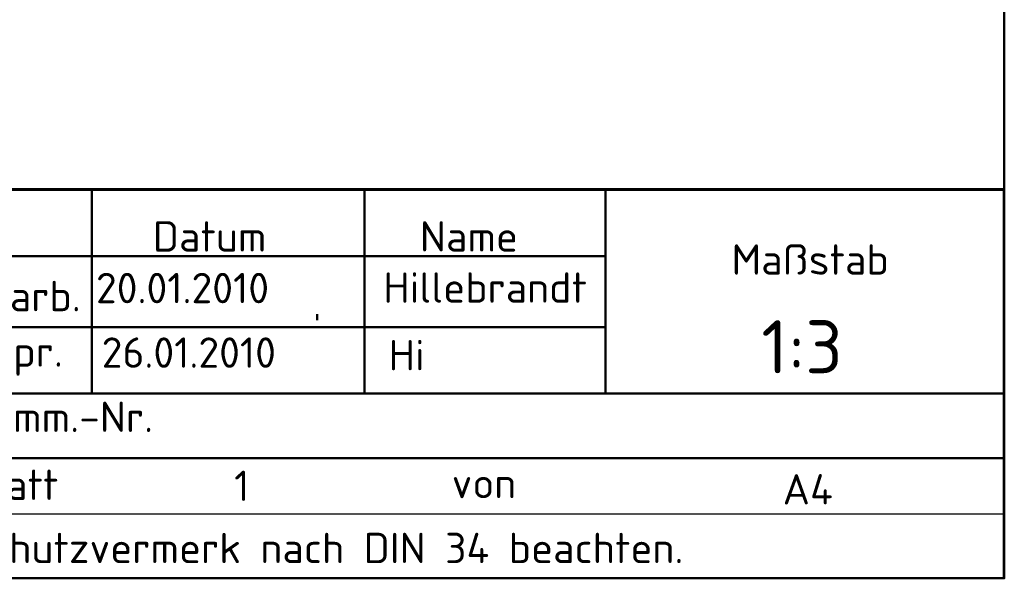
# Model space of a CAD drawing. Header units: millimetres. Extents: x 0 to 630, y 0 to 891.
# Tile 2 of 16: x 406 to 600, y 30 to 140. Entities that reach past the tile are written whole.
import ezdxf
from ezdxf.enums import TextEntityAlignment as Align

# ---------------------------------------------------------------- set-up
doc = ezdxf.new("R2010")
doc.units = ezdxf.units.MM
doc.header["$LTSCALE"] = 3
for name, color, linetype, lineweight in [('Rahmen_0', 179, 'Continuous', 50), ('Skizziergeometrie(DIN)', 179, 'Continuous', 50), ('Skizzierlinie(DIN)', 179, 'Continuous', 25), ('Symbole(DIN)', 179, 'Continuous', 25)]:
    doc.layers.add(name, color=color, linetype=linetype, lineweight=lineweight)
doc.styles.add('Aktuell-DIN', font='isocpeur.ttf')

# ---------------------------------------------------------------- blocks, each defined once
blk = doc.blocks.new('Ränder Default Border')
at = {"layer": 'Rahmen_0', "flags": 128}
blk.add_lwpolyline([(10, 10), (10, 287), (200, 287), (200, 10), (10, 10)], dxfattribs=at)
blk = doc.blocks.new('Schriftfelder DIN-UNI-Doku')
at = {"layer": 'Skizziergeometrie(DIN)'}
for p, q in [((290.023, 125.633), (100.023, 125.633)), ((100.023, 125.591), (290, 125.591)), ((229.977, 125.633), (229.977, 112.176)), ((247.908, 125.591), (247.908, 112.176)), ((263.777, 112.176), (263.777, 125.591)), ((290, 100), (290, 125.591)), ((220.649, 121.233), (263.777, 121.233)), ((244.807, 117), (244.807, 117.4)), ((220.649, 116.547), (263.777, 116.547)), ((220.649, 112.176), (290, 112.176)), ((221.358, 107.906), (290, 107.906)), ((100.023, 100), (290, 100))]:
    blk.add_line(p, q, dxfattribs=at)
at = {"layer": 'Skizzierlinie(DIN)', "linetype": 'Continuous'}
for p, q in [((229.977, 112.176), (229.977, 125.633)), ((220.649, 104.25), (263.007, 104.25)), ((263.007, 104.25), (290, 104.25))]:
    blk.add_line(p, q, dxfattribs=at)
at = {"layer": 'Symbole(DIN)', "color": 7, "char_height": 2, "style": 'Aktuell-DIN'}
for s, insert, width, attachment_point in [('\\fISOCPEUR|b0|i0;\\H2.0000;Datum', (237.722, 121.522), 14.80115, 8), ('\\fISOCPEUR|b0|i0;\\H2.0000;Name', (254.788, 121.521), 17.20115, 8), ('\\fISOCPEUR|b0|i0;\\H2.0000;Maßstab', (272.072, 122.002), 10.75566, 1), ('\\fISOCPEUR|b0|i0;\\H2.0000;Bearb.', (221.415, 117.591), 8.5626, 7), ('\\fISOCPEUR|b0|i0;\\H2.0000;Gepr.', (221.644, 113.341), 8.33344, 7), ('\\fISOCPEUR|b0|i0;\\H2.0000;Schutzvermerk nach DIN 34 beachten.', (221.751, 103), 59.33728, 1)]:
    blk.add_mtext(s, dxfattribs=dict(at, insert=insert, width=width, attachment_point=attachment_point))
at = {"layer": 'Symbole(DIN)', "color": 7, "char_height": 2, "attachment_point": 7, "style": 'Aktuell-DIN'}
for s, insert in [('\\fISOCPEUR|b0|i0;\\H2.0000;Komm.-Nr.', (221.688, 109.637)), ('\\fISOCPEUR|b0|i0;\\H2.0000;Blatt', (221.832, 105.166)), ('\\fISOCPEUR|b0|i0;\\H2.0000;von', (253.649, 105.272))]:
    blk.add_mtext(s, dxfattribs=dict(at, insert=insert))
at = {"layer": 'Symbole(DIN)', "color": 7, "style": 'Aktuell-DIN'}
for tag, p in [('BAUTEILNUMMER', (148.556, 118.225)), ('TITEL', (149.129, 107.392))]:
    blk.add_attdef(tag, text='', height=3.5, dxfattribs=at).set_placement(p, align=Align.MIDDLE_LEFT)
for tag, p in [('ERSTELLUNGSDATUM', (230.24, 117.522)), ('AUTOR', (249.155, 117.554)), ('KONTROLLDATUM', (230.614, 113.27)), ('KONTROLLIERT_VON', (249.503, 113.104))]:
    blk.add_attdef(tag, text='', height=2, dxfattribs=at).set_placement(p, align=Align.BOTTOM_LEFT)
blk.add_attdef('FirstViewScale', text='', height=3.5, dxfattribs=at).set_placement((276.708, 117.001), align=Align.TOP_CENTER)
for tag, p in [('Blattnummer', (240.476, 106.095)), ('Blattgröße', (277.087, 105.866))]:
    blk.add_attdef(tag, text='', height=2, dxfattribs=at).set_placement(p, align=Align.MIDDLE_CENTER)
blk.add_attdef('BTL_BE2', text='', height=2.5, dxfattribs=at).set_placement((148.765, 104.448), align=Align.TOP_LEFT)

msp = doc.modelspace()

# ---------------------------------------------------------------- block references
at = {"xscale": 3, "yscale": 3, "zscale": 3}
msp.add_blockref('Ränder Default Border', (0, 0), dxfattribs=at)
ref = msp.add_blockref('Schriftfelder DIN-UNI-Doku', (-270.068, -270), dxfattribs=dict(xscale=3, yscale=3, zscale=3))
ref.add_attrib('ERSTELLUNGSDATUM', '20.01.2010', dxfattribs={"layer": 'Symbole(DIN)', "color": 7, "height": 6, "style": 'Aktuell-DIN'}).set_placement((420.651, 82.566), align=Align.BOTTOM_LEFT)
ref.add_attrib('AUTOR', 'Hillebrandt', dxfattribs={"layer": 'Symbole(DIN)', "color": 7, "height": 6, "style": 'Aktuell-DIN'}).set_placement((477.397, 82.662), align=Align.BOTTOM_LEFT)
ref.add_attrib('KONTROLLIERT_VON', 'Hi', dxfattribs={"layer": 'Symbole(DIN)', "color": 7, "height": 6, "style": 'Aktuell-DIN'}).set_placement((478.439, 69.312), align=Align.BOTTOM_LEFT)
ref.add_attrib('KONTROLLDATUM', '26.01.2010', dxfattribs={"layer": 'Symbole(DIN)', "color": 7, "height": 6, "style": 'Aktuell-DIN'}).set_placement((421.775, 69.81), align=Align.BOTTOM_LEFT)
ref.add_attrib('Blattnummer', '1 ', dxfattribs={"layer": 'Symbole(DIN)', "color": 7, "height": 6, "style": 'Aktuell-DIN'}).set_placement((451.36, 48.284), align=Align.MIDDLE_CENTER)
ref.add_attrib('Blattgröße', 'A4', dxfattribs={"layer": 'Symbole(DIN)', "color": 7, "height": 6, "style": 'Aktuell-DIN'}).set_placement((561.193, 47.597), align=Align.MIDDLE_CENTER)
ref.add_attrib('FirstViewScale', '1:3', dxfattribs={"layer": 'Symbole(DIN)', "color": 7, "height": 10.5, "style": 'Aktuell-DIN'}).set_placement((560.055, 81.004), align=Align.TOP_CENTER)

doc.saveas('drawing.dxf')
